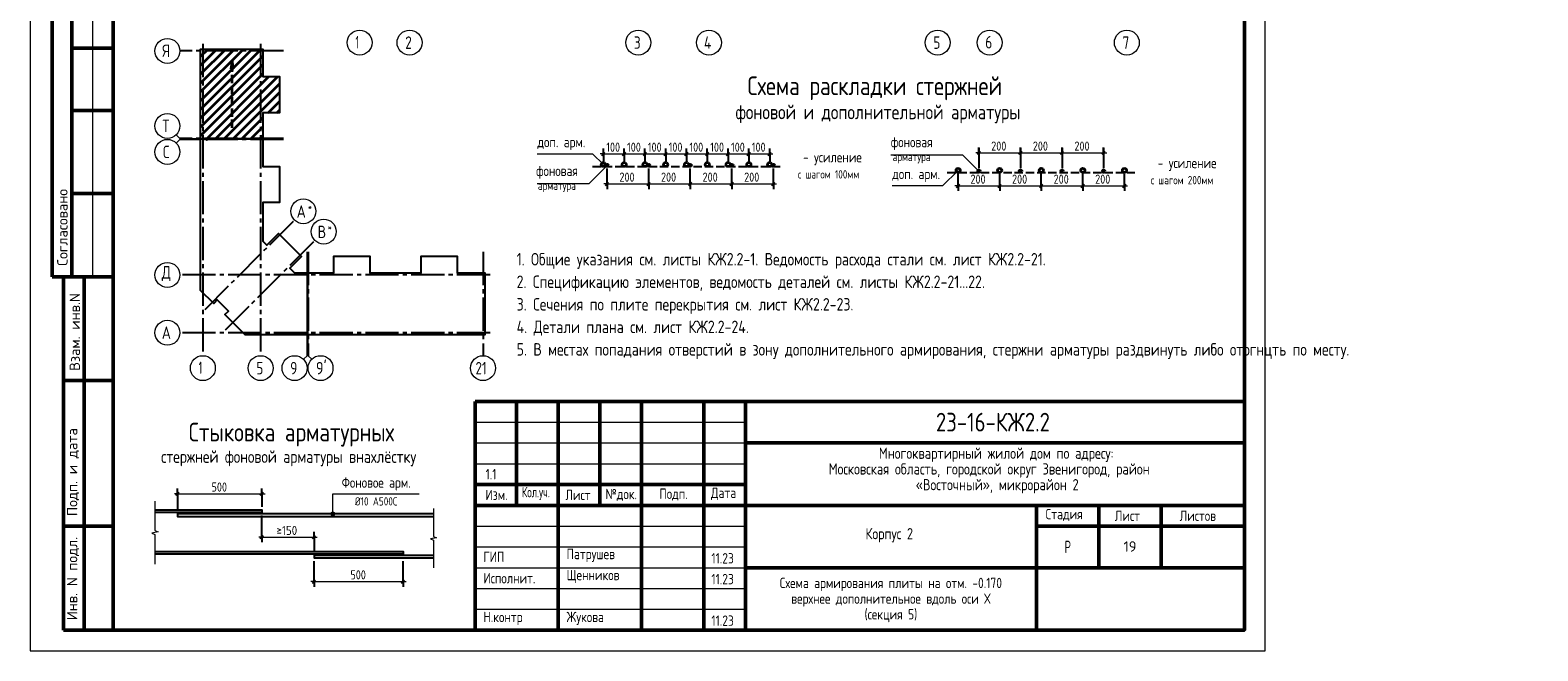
# Model space of a CAD drawing. Header units: millimetres. Extents: x 0 to 36258, y 0 to 42000.
# Tile 1 of 19: x 0 to 36258, y 0 to 14930. Entities that reach past the tile are written whole.
import ezdxf

# ---------------------------------------------------------------- set-up
doc = ezdxf.new("R2010")
doc.units = ezdxf.units.MM
doc.linetypes.add('______2', pattern=[270, 200, -70])
doc.linetypes.add('______5', pattern=[1100, 800, -100, 100, -100])
for name, color, linetype, lineweight in [('Standard', 7, 'Continuous', 25), ('Оси', 40, '______5', 18), ('Примечания', 7, 'Continuous', 25)]:
    doc.layers.add(name, color=color, linetype=linetype, lineweight=lineweight)
doc.styles.add('GOST 2.304-81', font='txt')
doc.styles.add('ISOCPEUR', font='txt')

msp = doc.modelspace()

# ---------------------------------------------------------------- hatches: boundary and pattern name
at = {"layer": 'Примечания', "linetype": 'Continuous', "lineweight": 35, "transparency": 33554687}
msp.add_hatch(color=7, dxfattribs=at).paths.add_polyline_path([(4889, 13988), (4859, 14198), (4829, 13988)])
at = {"layer": 'Примечания', "linetype": 'Continuous', "lineweight": 13, "transparency": 33554687}
for points in [[(7235, 3294), (7325, 3294), (7319, 3316)], [(7235, 3294), (7319, 3316), (7241, 3316)], [(7241, 3271), (7325, 3294), (7235, 3294)], [(7241, 3316), (7319, 3316), (7303, 3333)], [(7241, 3316), (7303, 3333), (7258, 3333)], [(7241, 3271), (7319, 3271), (7325, 3294)], [(7258, 3255), (7319, 3271), (7241, 3271)], [(7258, 3333), (7303, 3333), (7280, 3339)], [(7258, 3255), (7303, 3255), (7319, 3271)], [(7303, 3255), (7258, 3255), (7280, 3249)]]:
    msp.add_hatch(color=7, dxfattribs=at).paths.add_polyline_path(points)

# ---------------------------------------------------------------- linework, layer by layer
at = {"layer": 'Standard', "color": 7, "linetype": 'Continuous', "lineweight": 50, "transparency": 33554687}
for p, q in [((527, 15500), (527, 9000)), ((527, 15500), (527, 9000)), ((1000, 15500), (1000, 9000)), ((2000, 14500), (1000, 14500)), ((2000, 13000), (1000, 13000)), ((2000, 11000), (1000, 11000)), ((0, 9000), (6, 9000)), ((527, 9000), (2000, 9000)), ((800, 500), (800, 9000)), ((800, 500), (800, 9000)), ((1300, 500), (1300, 9000)), ((800, 6500), (2000, 6500)), ((10700, 500), (10700, 6000)), ((10700, 6000), (29200, 6000)), ((11700, 3500), (11700, 6000)), ((12700, 500), (12700, 6000)), ((13700, 3500), (13700, 6000)), ((14700, 500), (14700, 6000)), ((16200, 500), (16200, 6000)), ((17200, 500), (17200, 6000)), ((17200, 5000), (29200, 5000)), ((10700, 4000), (17200, 4000)), ((10700, 4000), (17200, 4000)), ((10700, 3500), (17200, 3500)), ((10700, 3500), (17200, 3500)), ((17200, 3500), (29200, 3500)), ((24200, 2000), (24200, 3500)), ((25700, 2000), (25700, 3500)), ((27200, 2000), (27200, 3500)), ((800, 3000), (2000, 3000)), ((24200, 3000), (29200, 3000)), ((17200, 2000), (29200, 2000)), ((24200, 500), (24200, 2000)), ((24200, 500), (24200, 2000)), ((2000, 500), (800, 500))]:
    msp.add_line(p, q, dxfattribs=at)
at = {"layer": 'Standard', "color": 7, "linetype": 'Continuous', "lineweight": 13, "transparency": 33554687}
for p, q in [((1500, 15500), (1500, 9000)), ((3600, 12327), (3512, 12415)), ((3600, 12302), (3512, 12214)), ((3600, 12327), (4100, 12327)), ((3600, 12302), (4100, 12302)), ((6658, 7100), (6658, 7600)), ((6683, 7100), (6683, 7600)), ((6658, 7100), (6570, 7012)), ((6683, 7100), (6771, 7012)), ((10700, 5500), (17200, 5500)), ((10700, 5000), (17200, 5000)), ((10700, 4500), (17200, 4500)), ((10700, 3000), (17200, 3000)), ((10700, 2500), (17200, 2500)), ((10700, 2500), (17200, 2500)), ((10700, 2000), (17200, 2000)), ((10700, 2000), (17200, 2000)), ((10700, 1500), (17200, 1500)), ((10700, 1000), (17200, 1000))]:
    msp.add_line(p, q, dxfattribs=at)
at = {"layer": 'Standard', "color": 7, "linetype": 'Continuous', "lineweight": 35, "transparency": 33554687}
for p, q in [((4100, 13021), (5553, 14474)), ((4100, 13445), (5129, 14474)), ((4100, 13870), (4704, 14474)), ((4100, 14294), (4280, 14474)), ((4100, 13233), (5341, 14474)), ((4100, 13657), (4917, 14474)), ((4100, 14082), (4492, 14474)), ((4100, 12809), (5596, 14305)), ((4100, 12597), (5596, 14093)), ((4100, 12385), (5596, 13881)), ((4245, 12317), (5741, 13813)), ((4457, 12317), (5953, 13813)), ((4669, 12317), (5993, 13641)), ((4881, 12317), (5993, 13429)), ((5721, 12945), (5993, 13217)), ((5093, 12317), (5596, 12820)), ((5933, 12945), (5993, 13005)), ((5305, 12317), (5596, 12608)), ((5517, 12317), (5596, 12396))]:
    msp.add_line(p, q, dxfattribs=at)
at = {"layer": 'Standard', "color": 7, "linetype": 'Continuous', "lineweight": 25, "transparency": 33554687}
for p, q in [((29200, 500), (29200, 6000)), ((10700, 500), (29200, 500)), ((10700, 500), (29200, 500)), ((10700, 500), (29200, 500))]:
    msp.add_line(p, q, dxfattribs=at)
at = {"layer": 'Standard', "color": 7, "linetype": 'Continuous', "lineweight": 13, "transparency": 33554687}
msp.add_lwpolyline([(0, 0), (29700, 0), (29700, 42000), (0, 42000), (0, 0)], close=True, dxfattribs=at)
at = {"layer": 'Standard', "color": 7, "linetype": 'Continuous', "lineweight": 50, "transparency": 33554687}
msp.add_lwpolyline([(2000, 41500), (29200, 41500), (29200, 500), (2000, 500), (2000, 41500)], close=True, dxfattribs=at)
at = {"layer": 'Standard', "color": 7, "linetype": 'Continuous', "lineweight": 25, "transparency": 33554687}
for points in [[(4100, 12317), (4100, 14474), (5596, 14474), (5596, 13813), (5993, 13813), (5993, 12945), (5596, 12945), (5596, 12317), (5578, 12317), (5578, 12337), (5563, 12337), (5563, 12317), (4100, 12317)], [(4100, 8857), (4100, 12312), (4238, 12312), (4238, 12292), (4253, 12292), (4253, 12312), (5596, 12312), (5596, 11649), (5993, 11649), (5993, 10781), (5596, 10781), (5596, 9855), (5694, 9757), (5975, 10038), (6524, 9489), (6243, 9208), (6355, 9096), (6668, 9096), (6668, 7600), (5170, 7600), (4682, 8088), (4767, 8173), (4499, 8441), (4414, 8356), (4100, 8670), (4100, 8857)], [(6673, 7600), (6673, 9063), (6693, 9063), (6693, 9078), (6673, 9078), (6673, 9096), (7301, 9096), (7301, 9493), (8169, 9493), (8169, 9096), (8787, 9096), (9405, 9096), (9405, 9493), (10273, 9493), (10273, 9096), (10934, 9096), (10934, 7600), (8787, 7600), (6673, 7600)]]:
    msp.add_lwpolyline(points, dxfattribs=at)
at = {"layer": 'Оси', "color": 8, "linetype": '______5', "lineweight": -3, "transparency": 33554687}
for p, q in [((4153, 14601), (4153, 7100)), ((5543, 14601), (5543, 7100)), ((6096, 14431), (3600, 14431)), ((6096, 12327), (3600, 12327)), ((6096, 12302), (3600, 12302)), ((4208, 8212), (6358, 10362)), ((4698, 7722), (6848, 9872)), ((6658, 9596), (6658, 7100)), ((6683, 9596), (6683, 7100)), ((10891, 9596), (10891, 7100)), ((11061, 9043), (3600, 9043)), ((11061, 9043), (3600, 9043)), ((11061, 7653), (3600, 7653))]:
    msp.add_line(p, q, dxfattribs=at)
at = {"layer": 'Оси', "color": 7, "linetype": 'Continuous', "lineweight": 13, "transparency": 33554687}
for centre in [(7924, 14630), (9124, 14630), (14624, 14630), (16324, 14630), (21824, 14630), (23074, 14630), (26374, 14630), (3300, 14431), (3300, 12627), (3300, 12002), (6570, 10574), (7060, 10084), (3300, 9043), (3300, 9043), (3300, 7653), (4153, 6800), (5543, 6800), (6358, 6800), (6983, 6800), (10891, 6800)]:
    msp.add_circle(centre, 300, dxfattribs=at)
at = {"layer": 'Примечания', "color": 7, "linetype": 'Continuous', "lineweight": 35, "transparency": 33554687}
for p, q in [((4859, 14198), (4829, 13988)), ((4859, 14198), (4859, 14198)), ((4859, 14198), (4859, 14198)), ((4859, 14198), (4859, 14198)), ((4889, 13988), (4859, 14198)), ((4829, 13988), (4889, 13988)), ((4859, 13988), (4859, 13973))]:
    msp.add_line(p, q, dxfattribs=at)
at = {"layer": 'Примечания', "color": 7, "linetype": '______2', "lineweight": 35, "transparency": 33554687}
msp.add_line((4859, 12578), (4859, 14198), dxfattribs=at)
at = {"layer": 'Примечания', "color": 7, "linetype": 'Continuous', "lineweight": 25, "transparency": 33554687}
for p, q in [((13747, 11917), (13822, 11992)), ((14247, 11917), (14322, 11992)), ((14747, 11917), (14822, 11992)), ((15247, 11917), (15322, 11992)), ((15747, 11917), (15822, 11992)), ((16247, 11917), (16322, 11992)), ((16747, 11917), (16822, 11992)), ((17247, 11917), (17322, 11992)), ((17747, 11917), (17822, 11992)), ((22779, 11943), (22854, 12018)), ((23779, 11943), (23854, 12018)), ((24779, 11943), (24854, 12018)), ((25779, 11943), (25854, 12018)), ((13837, 11197), (13912, 11272)), ((14837, 11197), (14912, 11272)), ((15837, 11197), (15912, 11272)), ((16837, 11197), (16912, 11272)), ((17837, 11197), (17912, 11272)), ((22279, 11149), (22354, 11224)), ((23279, 11149), (23354, 11224)), ((24279, 11149), (24354, 11224)), ((25279, 11149), (25354, 11224)), ((26279, 11149), (26354, 11224)), ((3505, 3742), (3580, 3817)), ((5535, 3742), (5610, 3817)), ((5535, 2699), (5610, 2774)), ((6790, 2699), (6865, 2774)), ((6790, 1630), (6865, 1705)), ((8930, 1630), (9005, 1705))]:
    msp.add_line(p, q, dxfattribs=at)
at = {"layer": 'Примечания', "color": 253, "linetype": 'Continuous', "lineweight": -3, "true_color": 0xa0a0a0, "transparency": 33554687}
for p, q in [((13785, 11955), (13785, 12080)), ((14285, 11955), (14285, 12080)), ((14785, 11955), (14785, 12080)), ((15285, 11955), (15285, 12080)), ((15785, 11955), (15785, 12080)), ((16285, 11955), (16285, 12080)), ((16785, 11955), (16785, 12080)), ((17285, 11955), (17285, 12080)), ((17785, 11955), (17785, 12080)), ((22816, 11981), (22816, 12106)), ((22816, 12100), (22816, 11638)), ((22816, 11981), (22816, 11856)), ((22816, 11981), (22816, 11613)), ((23816, 11981), (23816, 12106)), ((23816, 12100), (23816, 11638)), ((23816, 11981), (23816, 11856)), ((23816, 11981), (23816, 11613)), ((24816, 11981), (24816, 12106)), ((24816, 12100), (24816, 11638)), ((24816, 11981), (24816, 11856)), ((24816, 11981), (24816, 11613)), ((25816, 11981), (25816, 12106)), ((25816, 12100), (25816, 11638)), ((25816, 11981), (25816, 11856)), ((25816, 11981), (25816, 11613)), ((13785, 11955), (13785, 11830)), ((13785, 11955), (13785, 11772)), ((14285, 11955), (14285, 11830)), ((14285, 11955), (14285, 11772)), ((14785, 11955), (14785, 11830)), ((14785, 11955), (14785, 11772)), ((15285, 11955), (15285, 11830)), ((15285, 11955), (15285, 11772)), ((15785, 11955), (15785, 11830)), ((15785, 11955), (15785, 11772)), ((16285, 11955), (16285, 11830)), ((16285, 11955), (16285, 11772)), ((16785, 11955), (16785, 11830)), ((16785, 11955), (16785, 11772)), ((17285, 11955), (17285, 11830)), ((17285, 11955), (17285, 11772)), ((17785, 11955), (17785, 11830)), ((17785, 11955), (17785, 11772)), ((13875, 11234), (13875, 11602)), ((13875, 11234), (13875, 11359)), ((14875, 11234), (14875, 11359)), ((15875, 11234), (15875, 11359)), ((16875, 11234), (16875, 11359)), ((17875, 11234), (17875, 11602)), ((17875, 11234), (17875, 11359)), ((22316, 11186), (22316, 11483)), ((22316, 11186), (22316, 11311)), ((23316, 11186), (23316, 11311)), ((24316, 11186), (24316, 11311)), ((25316, 11186), (25316, 11311)), ((26316, 11186), (26316, 11483)), ((26316, 11186), (26316, 11311)), ((13875, 11234), (13875, 11109)), ((14875, 11234), (14875, 11109)), ((15875, 11234), (15875, 11109)), ((16875, 11234), (16875, 11109)), ((17875, 11234), (17875, 11109)), ((22316, 11186), (22316, 11061)), ((23316, 11186), (23316, 11061)), ((24316, 11186), (24316, 11061)), ((25316, 11186), (25316, 11061)), ((26316, 11186), (26316, 11061)), ((3543, 3780), (3543, 3905)), ((3543, 3780), (3543, 3655)), ((3543, 3780), (3543, 3369)), ((5573, 3780), (5573, 3905)), ((5573, 3780), (5573, 3655)), ((5573, 3780), (5573, 3464)), ((5573, 2737), (5573, 3254)), ((5573, 2737), (5573, 2862)), ((5573, 2737), (5573, 2612)), ((6828, 2737), (6828, 2862)), ((6828, 2737), (6828, 2612)), ((6828, 2737), (6828, 2369)), ((6828, 1668), (6828, 2159)), ((8968, 1668), (8968, 2159)), ((6828, 1668), (6828, 1793)), ((6828, 1668), (6828, 1543)), ((8968, 1668), (8968, 1793)), ((8968, 1668), (8968, 1543))]:
    msp.add_line(p, q, dxfattribs=at)
at = {"layer": 'Примечания', "color": 7, "linetype": 'Continuous', "lineweight": 13, "transparency": 33554687}
for p, q in [((22816, 11981), (22741, 11981)), ((22816, 11981), (23816, 11981)), ((23816, 11981), (24816, 11981)), ((24816, 11981), (25816, 11981)), ((25816, 11981), (25891, 11981)), ((13785, 11955), (13710, 11955)), ((13785, 11955), (14285, 11955)), ((14285, 11955), (14785, 11955)), ((14785, 11955), (15285, 11955)), ((15285, 11955), (15785, 11955)), ((15785, 11955), (16285, 11955)), ((16285, 11955), (16785, 11955)), ((16785, 11955), (17285, 11955)), ((17285, 11955), (17785, 11955)), ((17785, 11955), (17860, 11955)), ((13875, 11234), (13800, 11234)), ((13875, 11234), (14875, 11234)), ((14875, 11234), (15875, 11234)), ((15875, 11234), (16875, 11234)), ((16875, 11234), (17875, 11234)), ((17875, 11234), (17950, 11234)), ((22316, 11186), (22241, 11186)), ((22316, 11186), (23316, 11186)), ((23316, 11186), (24316, 11186)), ((24316, 11186), (25316, 11186)), ((25316, 11186), (26316, 11186)), ((26316, 11186), (26391, 11186)), ((3543, 3780), (3468, 3780)), ((3543, 3780), (5573, 3780)), ((5573, 3780), (5648, 3780)), ((3000, 3601), (3000, 2891)), ((7235, 3294), (7235, 3294)), ((7280, 3339), (7280, 3339)), ((7325, 3294), (7325, 3294)), ((9700, 3421), (9700, 2751)), ((7280, 3249), (7280, 3249)), ((3075, 2860), (2925, 2830)), ((2925, 2830), (3000, 2800)), ((3000, 2891), (3075, 2860)), ((3000, 2800), (3000, 2089)), ((5573, 2737), (5498, 2737)), ((5573, 2737), (6828, 2737)), ((6828, 2737), (6903, 2737)), ((9775, 2722), (9625, 2693)), ((9625, 2693), (9700, 2665)), ((9700, 2751), (9775, 2722)), ((9700, 2665), (9700, 1994)), ((3000, 2089), (3000, 2089)), ((9700, 1994), (9700, 1994)), ((6828, 1668), (6753, 1668)), ((6828, 1668), (8968, 1668)), ((8968, 1668), (9043, 1668))]:
    msp.add_line(p, q, dxfattribs=at)
at = {"layer": 'Примечания', "color": 8, "linetype": '______2', "lineweight": -3, "true_color": 0x737373, "transparency": 33554687}
for p, q in [((13525, 11647), (18035, 11647)), ((22056, 11508), (26566, 11508))]:
    msp.add_line(p, q, dxfattribs=at)
at = {"layer": 'Примечания', "color": 7, "linetype": 'Continuous', "lineweight": 13, "transparency": 33554687}
for points in [[(12191, 11955), (13527, 11955), (13785, 11697)], [(13875, 11677), (13432, 11234), (12191, 11234)], [(22816, 11538), (22428, 11926), (20699, 11926)], [(22316, 11558), (21944, 11186), (20731, 11186)], [(7280, 3294), (7280, 3780), (9358, 3780)]]:
    msp.add_lwpolyline(points, dxfattribs=at)
at = {"layer": 'Примечания', "color": 253, "linetype": 'Continuous', "lineweight": -3, "true_color": 0xa0a0a0, "transparency": 33554687}
for points in [[(14875, 11234), (14875, 11251), (14875, 11251), (14875, 11251), (14875, 11251), (14875, 11251), (14875, 11251), (14875, 11602)], [(15875, 11234), (15875, 11251), (15875, 11251), (15875, 11251), (15875, 11251), (15875, 11602)], [(16875, 11234), (16875, 11251), (16875, 11251), (16875, 11602)], [(23316, 11186), (23316, 11203), (23316, 11203), (23316, 11203), (23316, 11203), (23316, 11203), (23316, 11203), (23316, 11483)], [(24316, 11186), (24316, 11203), (24316, 11203), (24316, 11203), (24316, 11203), (24316, 11483)], [(25316, 11186), (25316, 11203), (25316, 11203), (25316, 11483)]]:
    msp.add_lwpolyline(points, dxfattribs=at)
at = {"layer": 'Примечания', "color": 7, "linetype": 'Continuous', "lineweight": 25, "transparency": 33554687}
for points in [[(3000, 3389), (5573, 3389), (5573, 3329), (3000, 3329)], [(9700, 3294), (3543, 3294), (3543, 3234), (9700, 3234)], [(3000, 2389), (8968, 2389), (8968, 2329), (3000, 2329)], [(9700, 2294), (6828, 2294), (6828, 2234), (9700, 2234)]]:
    msp.add_lwpolyline(points, dxfattribs=at)
at = {"layer": 'Примечания', "color": 7, "linetype": 'Continuous', "lineweight": 35, "transparency": 33554687}
for centre, radius in [((13785, 11697), 50), ((13875, 11677), 30), ((14285, 11697), 50), ((14785, 11697), 50), ((14875, 11677), 30), ((15285, 11697), 50), ((15785, 11697), 50), ((15875, 11677), 30), ((16285, 11697), 50), ((16785, 11697), 50), ((16875, 11677), 30), ((17285, 11697), 50), ((17785, 11697), 50), ((17875, 11677), 30), ((22316, 11558), 50), ((23316, 11558), 50), ((24316, 11558), 50), ((25316, 11558), 50), ((26316, 11558), 50), ((22816, 11538), 30), ((23816, 11538), 30), ((24816, 11538), 30), ((25816, 11538), 30)]:
    msp.add_circle(centre, radius, dxfattribs=at)
at = {"layer": 'Примечания', "color": 7, "linetype": 'Continuous', "lineweight": 13, "transparency": 33554687}
msp.add_circle((7280, 3294), 45, dxfattribs=at)

# ---------------------------------------------------------------- texts
at = {"layer": 'Standard', "color": 7, "linetype": 'Continuous', "lineweight": 50, "transparency": 33554687, "char_height": 250, "attachment_point": 7, "rotation": 90, "style": 'ISOCPEUR'}
for s, insert, width in [('\\A1;{\\fISOCPEUR|i0|b0;\\H250.000000;\\W1.000000;\\C7;Согласовано}\\P', (900, 9261), 2071.88), ('\\A1;{\\fISOCPEUR|i0|b0;\\H250.000000;\\W1.000000;\\C7;Взам. инв.N}\\P', (1198, 6736), 1909.1), ('\\A1;{\\fISOCPEUR|i0|b0;\\H250.000000;\\W1.000000;\\C7;Подп. и дата}\\P', (1174, 3242), 2197.06), ('\\A1;{\\fISOCPEUR|i0|b0;\\H250.000000;\\W1.000000;\\C7;Инв. N подл.}\\P', (1174, 734), 2021.79)]:
    msp.add_mtext(s, dxfattribs=dict(at, insert=insert, width=width))
at = {"layer": 'Standard', "color": 7, "linetype": 'Continuous', "lineweight": 13, "transparency": 33554687, "insert": (11700, 9570), "char_height": 300, "width": 24680.25, "attachment_point": 1, "line_spacing_factor": 1.084337}
msp.add_mtext('\\A1;{\\fGOST 2.304-81|i0|b0;\\H300.000000;\\W1.000000;\\C7;1. Общие указания см. листы КЖ2.2-1. Ведомость расхода стали см. лист КЖ2.2-21.}\\P{\\fGOST 2.304-81|i0|b0;\\H300.000000;\\W1.000000;\\C7;2. Спецификацию элементов, ведомость деталей см. листы КЖ2.2-21...22.}\\P{\\fGOST 2.304-81|i0|b0;\\H300.000000;\\W1.000000;\\C7;3. Сечения по плите перекрытия см. лист КЖ2.2-23.}\\P{\\fGOST 2.304-81|i0|b0;\\H300.000000;\\W1.000000;\\C7;4. Детали плана см. лист КЖ2.2-24.}\\P{\\fGOST 2.304-81|i0|b0;\\H300.000000;\\W1.000000;\\C7;5. В местах попадания отверстий в зону дополнительного армирования, стержни арматуры раздвинуть либо отогнцть по месту.}\\P', dxfattribs=at)
at = {"layer": 'Standard', "color": 7, "linetype": 'Continuous', "lineweight": 25, "transparency": 33554687}
for s, insert, char_height, width, attachment_point, style in [('\\W0.75;21', (10711, 6650), 300, 472.28, 7, 'ISOCPEUR'), ('Многоквартирный\\~жилой\\~дом\\~по\\~адресу:\\~', (20410, 4545), 270, 5717.08, 7, 'GOST 2.304-81'), ('\\A1;{\\fGOST 2.304-81|i0|b0;\\H250.000000;\\W1.000000;\\C7;1.1}\\P', (11083, 4375), 250, 395.83, 2, 'GOST 2.304-81'), ('Московская\\~область,\\~городской\\~округ\\~Звенигород,\\~район\\~', (19204, 4167), 270, 8136.21, 7, 'GOST 2.304-81'), ('«Восточный»,\\~микрорайон\\~2', (21297, 3789), 270, 3952.83, 7, 'GOST 2.304-81'), ('Изм.', (10948, 3625), 250, 631.15, 7, 'GOST 2.304-81'), ('\\W0.83;Кол.уч.', (11827, 3625), 250, 799.96, 7, 'GOST 2.304-81'), ('Лист', (12871, 3625), 250, 782.23, 7, 'GOST 2.304-81'), ('№док.', (13835, 3607), 250, 853.39, 7, 'GOST 2.304-81'), ('Подп.', (15131, 3614), 250, 764.54, 7, 'GOST 2.304-81'), ('Дата', (16373, 3625), 250, 782.23, 7, 'GOST 2.304-81'), ('Стадия', (24421, 3125), 250, 1031.1, 7, 'GOST 2.304-81'), ('Лист', (26084, 3125), 250, 782.23, 7, 'GOST 2.304-81'), ('Листов', (27643, 3125), 250, 1066.5, 7, 'GOST 2.304-81'), ('Корпус\\~2', (20088, 2610), 270, 1362.88, 7, 'GOST 2.304-81'), ('\\W0.77;Р', (24877, 2350), 300, 262.93, 7, 'GOST 2.304-81'), ('ГИП', (10900, 2137), 250, 586.81, 7, 'GOST 2.304-81'), ('Патрушев', (12900, 2137), 250, 1386.36, 7, 'GOST 2.304-81'), ('11.23', (16383, 2101), 250, 693.37, 7, 'GOST 2.304-81'), ('Исполнит.', (10900, 1622), 250, 1386.36, 7, 'GOST 2.304-81'), ('Щенников', (12900, 1631), 250, 1333.08, 7, 'GOST 2.304-81'), ('11.23', (16383, 1601), 250, 693.37, 7, 'GOST 2.304-81'), ('Н.контр', (10900, 622), 250, 1102.09, 7, 'GOST 2.304-81'), ('Жукова', (12900, 622), 250, 1031.11, 7, 'GOST 2.304-81'), ('11.23', (16383, 601), 250, 693.37, 7, 'GOST 2.304-81')]:
    msp.add_mtext(s, dxfattribs=dict(at, insert=insert, char_height=char_height, width=width, attachment_point=attachment_point, style=style))
at = {"layer": 'Standard', "color": 7, "linetype": 'Continuous', "lineweight": 50, "transparency": 33554687, "insert": (21783, 5275), "char_height": 450, "width": 3070.53, "attachment_point": 7, "style": 'GOST 2.304-81'}
msp.add_mtext('23-16-КЖ2.2', dxfattribs=at)
at = {"layer": 'Standard', "color": 7, "linetype": 'Continuous', "lineweight": 13, "transparency": 33554687, "insert": (26450, 2510), "char_height": 250, "width": 393.75, "attachment_point": 5, "style": 'ISOCPEUR'}
msp.add_mtext('\\A1;{\\fISOCPEUR|i0|b0;\\H250.000000;\\W1.000000;\\C7;19}\\P', dxfattribs=at)
at = {"layer": 'Standard', "color": 7, "linetype": 'Continuous', "lineweight": 25, "transparency": 33554687, "insert": (20700, 1758), "char_height": 250, "width": 6391.88, "attachment_point": 2, "line_spacing_factor": 0.903614}
msp.add_mtext('\\A1;{\\fGOST 2.304-81|i0|b0;\\H250.000000;\\W1.000000;\\C7;Схема армирования плиты на отм. -0.170}\\P{\\fGOST 2.304-81|i0|b0;\\H250.000000;\\W1.000000;\\C7;верхнее дополнительное вдоль оси Х}\\P{\\fGOST 2.304-81|i0|b0;\\H250.000000;\\W1.000000;\\C7;(секция 5)}\\P', dxfattribs=at)
at = {"layer": 'Оси', "color": 7, "linetype": 'Continuous', "lineweight": 25, "transparency": 33554687, "attachment_point": 7, "style": 'ISOCPEUR'}
for s, insert, char_height, width in [('\\W0.80;Я', (3180, 14281), 300, 359.83), ('\\W0.56;1', (7824, 14490), 300, 233.32), ('\\W0.78;2', (9019, 14480), 300, 326.41), ('\\W0.78;3', (14519, 14480), 300, 326.41), ('\\W0.80;4', (16204, 14480), 300, 359.83), ('\\W0.78;5', (21719, 14480), 300, 326.41), ('\\W0.78;6', (22969, 14490), 300, 326.41), ('\\W0.78;7', (26269, 14480), 300, 326.41), ('\\W0.80;Т', (3180, 12477), 300, 359.83), ('\\W0.78;С', (3195, 11852), 300, 326.41), ('\\W0.82;А', (6409, 10417), 300, 392.65), ('\\W0.80;*', (6679, 10592), 180, 215.89), ('\\W0.80;В', (6914, 9927), 300, 359.84), ('\\W0.80;*', (7154, 10102), 180, 215.89), ('\\W0.82;Д', (3165, 8893), 300, 392.65), ('\\W0.82;А', (3165, 7503), 300, 392.65), ('\\W0.56;1', (4053, 6660), 300, 233.32), ('\\W0.78;5', (5438, 6650), 300, 326.41), ('\\W0.78;9', (6253, 6650), 300, 326.41), ("\\W0.84;9'", (6871, 6650), 300, 440.65)]:
    msp.add_mtext(s, dxfattribs=dict(at, insert=insert, char_height=char_height, width=width))
at = {"layer": 'Примечания', "color": 7, "linetype": 'Continuous', "lineweight": 50, "transparency": 33554687, "attachment_point": 7, "style": 'GOST 2.304-81'}
for s, insert, char_height, width in [('Схема\\~раскладки\\~стержней', (17252, 13245), 450, 6428.77), ('фоновой\\~и\\~дополнительной\\~арматуры', (16963, 12691), 350, 6865.69), ('Стыковка\\~арматурных', (3815, 4915), 450, 5309.46), ('стержней\\~фоновой\\~арматуры\\~внахлёстку', (3151, 4440), 300, 6502.98)]:
    msp.add_mtext(s, dxfattribs=dict(at, insert=insert, char_height=char_height, width=width))
at = {"layer": 'Примечания', "color": 7, "linetype": 'Continuous', "lineweight": 25, "transparency": 33554687, "attachment_point": 7}
for s, insert, char_height, width, style in [('доп.\\~арм.', (12199, 12046), 250, 1208.64, 'GOST 2.304-81'), ('фоновая', (20699, 12046), 250, 1173.24, 'GOST 2.304-81'), ('100', (13855, 12005), 220, 485.07, 'GOST 2.304-81'), ('100', (14355, 12005), 220, 485.07, 'GOST 2.304-81'), ('100', (14855, 12005), 220, 485.07, 'GOST 2.304-81'), ('100', (15355, 12005), 220, 485.07, 'GOST 2.304-81'), ('100', (15855, 12005), 220, 485.07, 'GOST 2.304-81'), ('100', (16355, 12005), 220, 485.07, 'GOST 2.304-81'), ('100', (16855, 12005), 220, 485.08, 'GOST 2.304-81'), ('100', (17355, 12005), 220, 485.08, 'GOST 2.304-81'), ('-\\~усиление', (18585, 11681), 250, 1510.8, 'GOST 2.304-81'), ('200', (23113, 12031), 220, 531.96, 'GOST 2.304-81'), ('200', (24113, 12031), 220, 531.96, 'GOST 2.304-81'), ('200', (25113, 12031), 220, 531.97, 'GOST 2.304-81'), ('фоновая', (12168, 11354), 250, 1173.24, 'GOST 2.304-81'), ('с\\~шагом\\~100мм', (18464, 11361), 200, 1606.26, 'GOST 2.304-81'), ('доп.\\~арм.', (20731, 11278), 250, 1208.64, 'GOST 2.304-81'), ('арматура', (20741, 11726), 200, 1066.46, 'GOST 2.304-81'), ('-\\~усиление', (27116, 11542), 250, 1510.81, 'GOST 2.304-81'), ('арматура', (12210, 11034), 200, 1066.47, 'GOST 2.304-81'), ('200', (14171, 11284), 220, 531.96, 'GOST 2.304-81'), ('200', (15171, 11284), 220, 531.96, 'GOST 2.304-81'), ('200', (16171, 11284), 220, 531.96, 'GOST 2.304-81'), ('200', (17171, 11284), 220, 531.96, 'GOST 2.304-81'), ('200', (22613, 11236), 220, 531.96, 'GOST 2.304-81'), ('200', (23613, 11236), 220, 531.96, 'GOST 2.304-81'), ('200', (24613, 11236), 220, 531.96, 'GOST 2.304-81'), ('200', (25613, 11236), 220, 531.97, 'GOST 2.304-81'), ('с\\~шагом\\~200мм', (26950, 11222), 200, 1648.89, 'GOST 2.304-81'), ('500', (4362, 3830), 220, 516.39, 'GOST 2.304-81'), ('Фоновое\\~арм.', (7491, 3855), 250, 1812.6, 'GOST 2.304-81'), ('Ø10\\~А500С', (7808, 3495), 200, 1153.95, 'GOST 2.304-81'), ('\\W0.87;≥150', (5925, 2787), 220, 666.9, 'ISOCPEUR'), ('500', (7702, 1718), 220, 516.4, 'GOST 2.304-81')]:
    msp.add_mtext(s, dxfattribs=dict(at, insert=insert, char_height=char_height, width=width, style=style))

doc.saveas('drawing.dxf')
